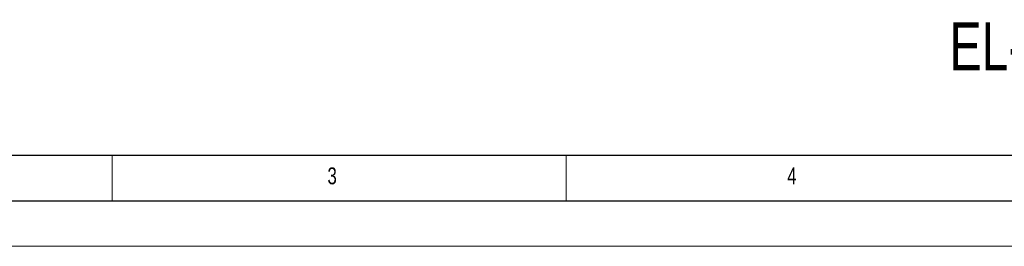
# Model space of a CAD drawing. Header units: millimetres. Extents: x 0 to 594, y 0 to 420.
# Tile 2 of 51: x 92 to 200, y 0 to 25. Entities that reach past the tile are written whole.
import ezdxf

# ---------------------------------------------------------------- set-up
doc = ezdxf.new("R2010")
doc.units = ezdxf.units.MM
doc.layers.add('FORMAT', color=7, linetype='Continuous')
doc.layers.add('SLD-0', color=7, linetype='Continuous')
doc.styles.add('SLDTEXTSTYLE0', font='TXT', dxfattribs={"width": 0.75})

msp = doc.modelspace()

# ---------------------------------------------------------------- linework, layer by layer
at = {"color": 7, "linetype": 'Continuous', "lineweight": 18}
for p, q in [((102, 10), (102, 5)), ((152, 10), (152, 5)), ((0, 0), (594, 0))]:
    msp.add_line(p, q, dxfattribs=at)
at = {"layer": 'FORMAT'}
for p, q in [((20, 10), (584, 10)), ((15, 5), (589, 5))]:
    msp.add_line(p, q, dxfattribs=at)

# ---------------------------------------------------------------- texts
at = {"layer": 'FORMAT', "char_height": 1.852, "attachment_point": 1, "style": 'SLDTEXTSTYLE0'}
for s, insert in [('3', (125.713, 8.668)), ('4', (176.326, 8.668))]:
    msp.add_mtext(s, dxfattribs=dict(at, insert=insert))
at = {"layer": 'SLD-0', "color": 7, "insert": (194.188, 24.627), "char_height": 5.29167, "attachment_point": 1, "style": 'SLDTEXTSTYLE0'}
msp.add_mtext('EL-C6.2E ENTRY LEVEL 6.5" 2-WAY CEILING SPEAKER EVAC', dxfattribs=at)

doc.saveas('drawing.dxf')
